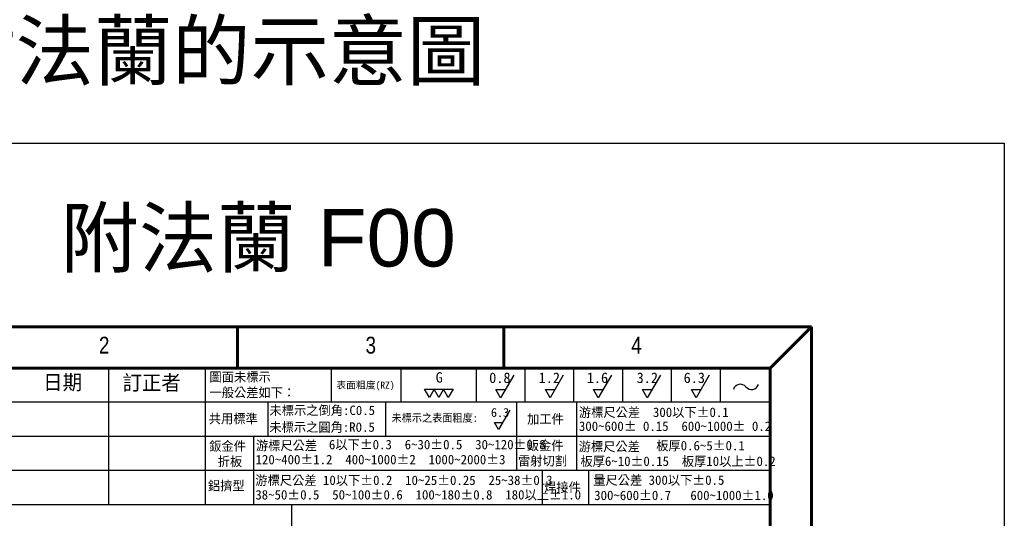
# Model space of a CAD drawing. Header units: inches. Extents: x 0 to 5766, y -2164 to 1330.
# Tile 185 of 217: x 4321 to 4664, y 481 to 655. Entities that reach past the tile are written whole.
import ezdxf
from ezdxf.enums import TextEntityAlignment as Align

# ---------------------------------------------------------------- set-up
doc = ezdxf.new("R2010")
doc.units = ezdxf.units.IN
doc.header["$MEASUREMENT"] = 0
doc.linetypes.add('SLD-實線', pattern=[0])
doc.layers.add('BORDER', color=7, linetype='Continuous')
doc.layers.add('圖框', color=7, linetype='SLD-實線')
doc.styles.add('SEACAD_arial_ttf', font='arial.ttf', dxfattribs={"height": 0.2})
doc.styles.get("Standard").update_dxf_attribs({"font": 'arial.ttf'})
doc.styles.add('標題欄', font='txt')

# ---------------------------------------------------------------- blocks, each defined once
blk = doc.blocks.new('A4橫')
at = {"layer": 'BORDER', "color": 123, "linetype": 'Continuous', "lineweight": 60, "ltscale": 25.4}
for p, q in [((4924.32, 1453.75), (4731.53, 1453.75)), ((4824.32, 1453.75), (4824.32, 1446.54)), ((4870.72, 1453.75), (4870.72, 1446.54)), ((4924.32, 1453.75), (4917.11, 1446.54)), ((4924.32, 1170.89), (4924.32, 1453.75)), ((4917.11, 1446.54), (4731.53, 1446.54)), ((4917.11, 1446.54), (4917.11, 1170.89))]:
    blk.add_line(p, q, dxfattribs=at)
at = {"layer": 'BORDER', "color": 60, "linetype": 'Continuous', "ltscale": 25.4}
for p, q in [((4801.85, 1446.54), (4801.85, 1422.7)), ((4818.71, 1446.54), (4818.71, 1422.7)), ((4840.67, 1446.54), (4840.67, 1440.65)), ((4852.8, 1446.54), (4852.8, 1440.65)), ((4865.9, 1446.54), (4865.9, 1440.65)), ((4865.9, 1446.54), (4865.9, 1440.65)), ((4874.4, 1446.54), (4874.4, 1440.65)), ((4882.9, 1446.54), (4882.9, 1440.65)), ((4891.4, 1446.54), (4891.4, 1440.65)), ((4899.9, 1446.54), (4899.9, 1440.65)), ((4908.4, 1446.54), (4908.4, 1440.65)), ((4818.71, 1440.65), (4731.53, 1440.65)), ((4917.11, 1440.65), (4818.86, 1440.65)), ((4829.59, 1440.65), (4829.59, 1434.67)), ((4850.09, 1440.65), (4850.09, 1434.67)), ((4872.93, 1440.65), (4872.93, 1434.67)), ((4883.39, 1440.65), (4883.39, 1434.67)), ((4818.71, 1434.67), (4731.53, 1434.67)), ((4917.11, 1434.67), (4818.86, 1434.67)), ((4827.11, 1434.69), (4827.11, 1422.7)), ((4872.93, 1434.67), (4872.93, 1428.69)), ((4883.39, 1434.67), (4883.39, 1428.69)), ((4917.11, 1428.69), (4731.53, 1428.69)), ((4877.44, 1428.69), (4877.44, 1422.7)), ((4885.49, 1428.69), (4885.49, 1422.7)), ((4917.11, 1422.7), (4731.53, 1422.7))]:
    blk.add_line(p, q, dxfattribs=at)
at = {"layer": 'BORDER', "color": 2, "linetype": 'Continuous', "ltscale": 25.4}
for p, q in [((4872.47, 1445.36), (4870.18, 1441.39)), ((4881.09, 1445.36), (4878.8, 1441.39)), ((4889.47, 1445.36), (4887.18, 1441.39)), ((4898.02, 1445.36), (4895.73, 1441.39)), ((4906.52, 1445.36), (4904.23, 1441.39)), ((4857.76, 1441.45), (4856.93, 1442.88)), ((4856.93, 1442.88), (4858.58, 1442.88)), ((4858.58, 1442.88), (4857.76, 1441.45)), ((4859.4, 1441.45), (4858.58, 1442.88)), ((4858.58, 1442.88), (4860.23, 1442.88)), ((4860.23, 1442.88), (4859.4, 1441.45)), ((4861.05, 1441.45), (4860.23, 1442.88)), ((4860.23, 1442.88), (4861.88, 1442.88)), ((4861.88, 1442.88), (4861.05, 1441.45)), ((4870.18, 1441.39), (4869.35, 1442.82)), ((4869.35, 1442.82), (4871, 1442.82)), ((4878.8, 1441.39), (4877.97, 1442.82)), ((4877.97, 1442.82), (4879.62, 1442.82)), ((4887.18, 1441.39), (4886.35, 1442.82)), ((4886.35, 1442.82), (4888, 1442.82)), ((4895.73, 1441.39), (4894.9, 1442.82)), ((4894.9, 1442.82), (4896.55, 1442.82)), ((4904.23, 1441.39), (4903.41, 1442.82)), ((4903.41, 1442.82), (4905.06, 1442.82)), ((4871.77, 1439.25), (4869.82, 1435.87)), ((4869.82, 1435.87), (4869.12, 1437.09)), ((4869.12, 1437.09), (4870.52, 1437.09))]:
    blk.add_line(p, q, dxfattribs=at)
for centre, start, end in [((4911.95, 1442.49), 39.8056, 162.5792), ((4913.89, 1444.1), 219.8056, 342.5792)]:
    blk.add_arc(centre, 1.26, start, end, dxfattribs=at)
at = {"layer": 'BORDER', "color": 60, "linetype": 'Continuous', "ltscale": 25.4, "style": 'SEACAD_arial_ttf', "width": 0.8}
for s, p in [('2', (4800.19, 1452.04)), ('3', (4846.64, 1452.04)), ('4', (4892.93, 1452.04))]:
    blk.add_text(s, height=2.94, dxfattribs=at).set_placement(p, align=Align.TOP_LEFT)
at = {"layer": '圖框', "style": '標題欄'}
for s, height, p in [('日期', 2.605, (4790.48, 1445.4)), ('訂正者', 2.605, (4804.3, 1445.32)), ('圖面未標示', 1.641, (4819.45, 1445.85)), ('表面粗度(RZ)', 1.221, (4841.55, 1444.22)), ('G', 1.82, (4858.86, 1445.86)), ('0.8', 1.824, (4868.18, 1445.8)), ('1.2', 1.824, (4876.8, 1445.8)), ('1.6', 1.824, (4885.18, 1445.8)), ('3.2', 1.824, (4893.87, 1445.8)), ('6.3', 1.824, (4902.06, 1445.8)), ('一般公差如下：', 1.641, (4819.45, 1443.14)), ('未標示之倒角:C0.5', 1.6413, (4829.91, 1440.03)), ('6.3', 1.553, (4868.49, 1439.61)), ('游標尺公差  300以下%%P0.1', 1.6413, (4883.81, 1439.69)), ('共用標準', 1.641, (4819.33, 1438.58)), ('未標示之表面粗度:', 1.36, (4851.17, 1438.57)), ('加工件', 1.641, (4874.79, 1438.51)), ('未標示之圓角:R0.5', 1.6413, (4829.88, 1437.1)), ('300~600%%P 0.15  600~1000%%P 0.2', 1.6413, (4883.81, 1437.26)), ('游標尺公差', 1.641, (4827.54, 1433.9)), ('6以下%%P0.3  6~30%%P0.5  30~120%%P0.8', 1.6413, (4840.26, 1434.06)), ('鈑金件', 1.641, (4874.74, 1433.9)), ('板厚0.6~5%%P0.1', 1.6413, (4897.28, 1433.87)), ('鈑金件', 1.641, (4819.41, 1433.79)), ('游標尺公差', 1.641, (4883.77, 1433.71)), ('折板', 1.641, (4820.88, 1431.11)), ('120~400%%P1.2  400~1000%%P2  1000~2000%%P3', 1.6413, (4827.48, 1431.44)), ('雷射切割', 1.641, (4873.21, 1431.22)), ('板厚6~10%%P0.15  板厚10以上%%P0.2', 1.6413, (4884.08, 1431.15)), ('游標尺公差 10以下%%P0.2  10~25%%P0.25  25~38%%P0.3', 1.6413, (4827.44, 1427.83)), ('量尺公差 300以下%%P0.5  ', 1.6413, (4886.31, 1427.86)), ('鋁擠型', 1.641, (4819.18, 1426.88)), ('焊接件', 1.641, (4877.74, 1426.61)), ('38~50%%P0.5  50~100%%P0.6  100~180%%P0.8  180以上%%P1.0', 1.6413, (4827.44, 1425.3)), ('300~600%%P0.7   600~1000%%P1.0', 1.6413, (4886.48, 1425.2))]:
    blk.add_text(s, height=height, dxfattribs=at).set_placement(p, align=Align.TOP_LEFT)

msp = doc.modelspace()

# ---------------------------------------------------------------- linework, layer by layer
at = {"color": 7}
msp.add_line((4415.459, 485.547), (4415.459, 225.547), dxfattribs=at)
at = {"color": 4}
msp.add_lwpolyline([(4143.887, 611.783), (4663.887, 611.783), (4663.887, -2164.217), (4143.887, -2164.217)], close=True, dxfattribs=at)

# ---------------------------------------------------------------- block references
at = {"xscale": 2, "yscale": 2, "zscale": 2}
msp.add_blockref('A4橫', (-5251.97, -2359.857), dxfattribs=at)

# ---------------------------------------------------------------- texts
at = {"color": 4, "insert": (4153.887, 631.783), "char_height": 20, "attachment_point": 7}
msp.add_mtext_dynamic_manual_height_columns('\\pt120;{\\fPMingLiU|b0|i0|c136|p18;2024.12.25 附法蘭的示意圖}', width=644.11922, gutter_width=12.5, heights=[0], dxfattribs=at)
at = {"color": 7, "insert": (4403.887, 577.64), "char_height": 20, "attachment_point": 5}
msp.add_mtext_dynamic_manual_height_columns('{\\fPMingLiU|b0|i0|c136|p18;附法蘭} F00', width=143.29647, gutter_width=12.5, heights=[0], dxfattribs=at)

doc.saveas('drawing.dxf')
